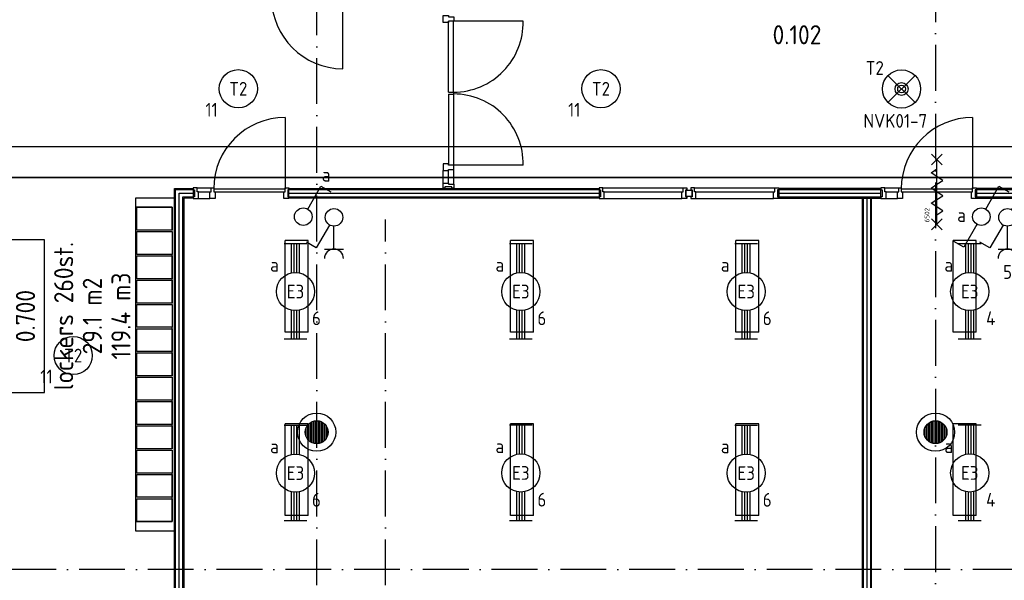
# Model space of a CAD drawing. Header units: millimetres. Extents: x 90707 to 259985, y -1262 to 84291.
# Tile 68 of 85: x 193658 to 206547, y 48668 to 56008. Entities that reach past the tile are written whole.
import ezdxf
from ezdxf.enums import TextEntityAlignment as Align

# ---------------------------------------------------------------- set-up
doc = ezdxf.new("R2010")
doc.units = ezdxf.units.MM
doc.header["$LTSCALE"] = 100
doc.linetypes.add('DASHDOT', pattern=[9, 6, -1.5, 0, -1.5])
doc.linetypes.add('HIDDEN', pattern=[9.525, 6.35, -3.175])
doc.layers.get('0').update_dxf_attribs({"linetype": 'CONTINUOUS'})
for name, color, linetype in [('AL$1----_ALGEMEEN', 7, 'CONTINUOUS'), ('AL$7----_STRAMIEN', 1, 'DASHDOT'), ('AL$8----_HULPKOLOM', 2, 'CONTINUOUS'), ('AL22----_BINNENWAND', 7, 'CONTINUOUS'), ('AL28----_KONSTRUKTIE', 3, 'CONTINUOUS'), ('AL32----_BINNENKOZ', 7, 'CONTINUOUS'), ('AL32----_DRAAIRICHTING', 1, 'CONTINUOUS'), ('AL65----_BEVEILIGING', 7, 'CONTINUOUS'), ('ALL-----_REFLIJNEN', 8, 'CONTINUOUS'), ('ALN-----_BLOCKNAAM', 2, 'CONTINUOUS'), ('ALXAA---_GEWBETON', 12, 'CONTINUOUS'), ('ARMATUUR', 8, 'CONTINUOUS'), ('EB63101-_ATTRIB', 2, 'CONTINUOUS'), ('EB63102-_ATTRIB', 2, 'CONTINUOUS'), ('EB63501-_ATTRIB', 2, 'CONTINUOUS'), ('EL63101-_LICHT-ARM', 3, 'CONTINUOUS'), ('EL63102-_LICHT-SCH', 3, 'CONTINUOUS'), ('EL63501-_NOODVRL-ARM', 3, 'CONTINUOUS'), ('EL6441--_DATACOM', 3, 'CONTINUOUS'), ('GEBOUWLABEL', 4, 'CONTINUOUS'), ('INHOUD', 7, 'CONTINUOUS'), ('KABELGOOT', 8, 'CONTINUOUS'), ('OMSCHRIJVING', 7, 'CONTINUOUS'), ('OPPERVLAK', 7, 'CONTINUOUS'), ('VOLGNUMMER', 7, 'CONTINUOUS')]:
    doc.layers.add(name, color=color, linetype=linetype)
doc.styles.add('1_8', font='ISO', dxfattribs={"height": 1.8})
doc.styles.add('2_0', font='iso', dxfattribs={"height": 200})
doc.styles.add('NORATT', font='isocp.shx')
doc.styles.get("Standard").update_dxf_attribs({"font": 'iso.shx'})

# ---------------------------------------------------------------- blocks, each defined once
blk = doc.blocks.new('ES3G00')
blk.add_circle((0, 0), 2.5)
at = {"color": 6, "style": '1_8'}
for tag, flags, p in [('SCHAK', 8, (3.5, 2.75)), ('A_CODE', 8, (0, 0)), ('GROEP', 8, (-3.5, -2.75)), ('KAST', 9, (3.5, -2.75))]:
    blk.add_attdef(tag, text='', height=1.8, dxfattribs=dict(at, flags=flags)).set_placement(p, align=Align.MIDDLE)
blk = doc.blocks.new('ES3G01')
at = {"color": 0}
for p, q in [((-1.77, 1.77), (1.77, -1.77)), ((1.77, 1.77), (-1.77, -1.77))]:
    blk.add_line(p, q, dxfattribs=at)
at = {"color": 6}
blk.add_lwpolyline([(1.77, -1.77), (1.75, -1.75)], dxfattribs=at)
blk.add_circle((0, 0), 2.5)
at = {"color": 0}
for radius in [0.85, 0.5]:
    blk.add_circle((0, 0), radius, dxfattribs=at)
at = {"color": 6, "style": '1_8'}
for tag, flags, p in [('A_CODE', 8, (-3.5, 2.75)), ('SCHAK', 8, (3.5, 2.75)), ('GROEP', 8, (-3.5, -2.75)), ('KAST', 9, (3.5, -2.75))]:
    blk.add_attdef(tag, text='', height=1.8, dxfattribs=dict(at, flags=flags)).set_placement(p, align=Align.MIDDLE)
blk = doc.blocks.new('ES3SW')
for points in [[(0.58, 1), (2.31, 4), (3.61, 3.25)], [(-0.58, -1), (-2.31, -4), (-3.61, -3.25)]]:
    blk.add_lwpolyline(points)
blk.add_circle((0, 0), 1.15)
at = {"style": '1_8'}
for tag, flags, p in [('SCHAK', 8, (3, 5.5)), ('KAST', 9, (-3, 0.5)), ('M_CODE', 9, (0, 0)), ('DOEL', 9, (-3, -2)), ('GROEP', 9, (-3, -4.5))]:
    blk.add_attdef(tag, text='', height=1.8, dxfattribs=dict(at, flags=flags)).set_placement(p, align=Align.MIDDLE_CENTER)
blk = doc.blocks.new('ES3W1A---ES3SW')
for p, q in [((1.25, 4.15), (-1.25, 4.15)), ((0, 4.15), (0, 1.15))]:
    blk.add_line(p, q)
for points in [[(0.58, 1), (2.31, 4), (3.61, 3.25)], [(-0.58, -1), (-2.31, -4), (-3.61, -3.25)]]:
    blk.add_lwpolyline(points)
blk.add_circle((0, 0), 1.15)
blk.add_arc((0, 5.4), 1.25, 180, 0)
at = {"style": '1_8'}
for tag, flags, p in [('VERMOGEN', 9, (-2.5, 6.65)), ('GROEP', 8, (0, 7.15)), ('KAST', 9, (2.5, 6.65))]:
    blk.add_attdef(tag, text='', height=1.8, rotation=90, dxfattribs=dict(at, flags=flags)).set_placement(p, align=Align.MIDDLE)
at = {"style": '1_8', "width": 0.7, "flags": 8}
for tag, p in [('SCHAK', (2.5, 6.78)), ('TAL', (-2.5, 6.65)), ('DOEL', (-1.5, 2.65))]:
    blk.add_attdef(tag, text='', height=1.8, rotation=90, dxfattribs=at).set_placement(p, align=Align.MIDDLE)
at = {"style": '1_8'}
for tag, flags, p in [('SCHAK', 8, (3, 5.5)), ('KAST', 9, (-3, 0.5)), ('M_CODE', 9, (0, 0)), ('DOEL', 9, (-3, -2)), ('GROEP', 9, (-3, -4.5))]:
    blk.add_attdef(tag, text='', height=1.8, dxfattribs=dict(at, flags=flags)).set_placement(p, align=Align.MIDDLE_CENTER)
blk = doc.blocks.new('EJ3T20')
at = {"color": 0}
for p, q in [((-6.25, -1.5), (-6.25, 1.5)), ((-6.25, -1.5), (-6.25, 1.5)), ((6.25, -1.5), (6.25, 1.5)), ((6.25, -1.5), (6.25, 1.5)), ((-6.25, 0.52), (-2.44, 0.52)), ((-6.25, 0.52), (-2.44, 0.52)), ((-6.25, 0.17), (-2.49, 0.17)), ((-6.25, 0.17), (-2.49, 0.17)), ((2.44, 0.52), (6.25, 0.52)), ((2.44, 0.52), (6.25, 0.52)), ((2.49, 0.17), (6.25, 0.17)), ((2.49, 0.17), (6.25, 0.17)), ((-6.25, -0.17), (-2.49, -0.17)), ((-6.25, -0.17), (-2.49, -0.17)), ((-6.25, -0.52), (-2.44, -0.52)), ((-6.25, -0.52), (-2.44, -0.52)), ((2.44, -0.52), (6.25, -0.52)), ((2.44, -0.52), (6.25, -0.52)), ((2.49, -0.17), (6.25, -0.17)), ((2.49, -0.17), (6.25, -0.17))]:
    blk.add_line(p, q, dxfattribs=at)
blk.add_circle((0, 0), 2.5, dxfattribs=at)
blk.add_circle((0, 0), 2.5, dxfattribs=at)
at = {"style": 'NORATT', "flags": 9}
blk.add_attdef('GELIJK', text='', height=1.8, dxfattribs=at).set_placement((3.5, 5), align=Align.MIDDLE_CENTER)
at = {"color": 6}
for tag, style, flags, p in [('SCHAK', 'NORATT', 8, (3.5, 2.75)), ('SCHAK', '1_8', 8, (3.5, 2.75)), ('A_CODE', 'NORATT', 8, (0, 0)), ('A_CODE', '1_8', 8, (0, 0)), ('GROEP', 'NORATT', 8, (-3.5, -2.75)), ('GROEP', '1_8', 8, (-3.5, -2.75)), ('KAST', 'NORATT', 9, (3.5, -2.75)), ('KAST', '1_8', 9, (3.5, -2.75))]:
    blk.add_attdef(tag, text='', height=1.8, dxfattribs=dict(at, style=style, flags=flags)).set_placement(p, align=Align.MIDDLE)
blk = doc.blocks.new('ES3W1A---ES3S1')
for p, q in [((1.25, 4.15), (-1.25, 4.15)), ((1.25, 4.15), (-1.25, 4.15)), ((0, 4.15), (0, 1.15)), ((0, 4.15), (0, 1.15))]:
    blk.add_line(p, q)
blk.add_lwpolyline([(0.58, 1), (2.31, 4), (3.61, 3.25)])
blk.add_lwpolyline([(0.58, 1), (2.31, 4), (3.61, 3.25)])
blk.add_circle((0, 0), 1.15)
blk.add_circle((0, 0), 1.15)
blk.add_arc((0, 5.4), 1.25, 180, 0)
blk.add_arc((0, 5.4), 1.25, 180, 0)
for tag, style, flags, p in [('VERMOGEN', 'NORATT', 9, (-2.5, 6.65)), ('VERMOGEN', '1_8', 9, (-2.5, 6.65)), ('GROEP', 'NORATT', 8, (0, 7.15)), ('GROEP', '1_8', 8, (0, 7.15)), ('KAST', '1_8', 9, (2.5, 6.65))]:
    blk.add_attdef(tag, text='', height=1.8, rotation=90, dxfattribs=dict(style=style, flags=flags)).set_placement(p, align=Align.MIDDLE)
at = {"width": 0.7, "flags": 8}
for tag, style, p in [('SCHAK', 'NORATT', (2.5, 6.78)), ('SCHAK', '1_8', (2.5, 6.78)), ('TAL', 'NORATT', (-2.5, 6.65)), ('TAL', '1_8', (-2.5, 6.65)), ('DOEL', 'NORATT', (-1.5, 2.65)), ('DOEL', '1_8', (-1.5, 2.65))]:
    blk.add_attdef(tag, text='', height=1.8, rotation=90, dxfattribs=dict(at, style=style)).set_placement(p, align=Align.MIDDLE)
for tag, style, flags, p in [('SCHAK', '1_8', 8, (3, 5.5)), ('KAST', 'NORATT', 9, (-3, 0.5)), ('KAST', '1_8', 9, (-3, 0.5)), ('M_CODE', 'NORATT', 9, (0, 0)), ('M_CODE', '1_8', 9, (0, 0)), ('DOEL', '1_8', 9, (-3, -2)), ('GROEP', '1_8', 9, (-3, -4.5))]:
    blk.add_attdef(tag, text='', height=1.8, dxfattribs=dict(style=style, flags=flags)).set_placement(p, align=Align.MIDDLE_CENTER)
blk = doc.blocks.new('ES3S1')
blk.add_lwpolyline([(0.58, 1), (2.31, 4), (3.61, 3.25)])
blk.add_lwpolyline([(0.58, 1), (2.31, 4), (3.61, 3.25)])
blk.add_lwpolyline([(0.58, 1), (2.31, 4), (3.61, 3.25)])
blk.add_lwpolyline([(0.58, 1), (2.31, 4), (3.61, 3.25)])
blk.add_circle((0, 0), 1.15)
blk.add_circle((0, 0), 1.15)
blk.add_circle((0, 0), 1.15)
blk.add_circle((0, 0), 1.15)
for tag, style, flags, p in [('SCHAK', 'NORATT', 8, (3, 5.5)), ('SCHAK', '1_8', 8, (3, 5.5)), ('SCHAK', 'NORATT', 8, (3, 5.5)), ('KAST', 'NORATT', 9, (-3, 0.5)), ('KAST', '1_8', 9, (-3, 0.5)), ('KAST', 'NORATT', 9, (-3, 0.5)), ('M_CODE', 'NORATT', 9, (0, 0)), ('M_CODE', '1_8', 9, (0, 0)), ('M_CODE', 'NORATT', 9, (0, 0)), ('DOEL', 'NORATT', 9, (-3, -2)), ('DOEL', '1_8', 9, (-3, -2)), ('DOEL', 'NORATT', 9, (-3, -2)), ('GROEP', 'NORATT', 9, (-3, -4.5)), ('GROEP', '1_8', 9, (-3, -4.5)), ('GROEP', 'NORATT', 9, (-3, -4.5))]:
    blk.add_attdef(tag, text='', height=1.8, dxfattribs=dict(style=style, flags=flags)).set_placement(p, align=Align.MIDDLE_CENTER)
blk = doc.blocks.new('EH100000')
at = {"linetype": 'ByBlock'}
for p, q in [((1, 0.5), (0, 0.5)), ((1, 0.5, 1), (0, 0.5, 1)), ((0, -0.5, 1), (1, -0.5, 1)), ((1, -0.5), (0, -0.5))]:
    blk.add_line(p, q, dxfattribs=at)
at = {"linetype": 'ByBlock', "invisible_edges": 15}
for points in [[(1, -0.5), (0, -0.5), (0, 0.5), (1, 0.5)], [(0, 0.5), (1, 0.5), (1, 0.5, 1), (0, 0.5, 1)], [(0, -0.5, 1), (1, -0.5, 1), (1, -0.5), (0, -0.5)]]:
    blk.add_3dface(points, dxfattribs=at)
at = {"linetype": 'ByBlock', "style": '2_0', "flags": 8}
blk.add_attdef('FUNCTIE', text='', height=0.5, dxfattribs=at).set_placement((0.5, 0), align=Align.MIDDLE)
at = {"linetype": 'ByBlock', "flags": 9}
blk.add_attdef('SCHOT', text='', height=0.5, dxfattribs=at).set_placement((0.5, 0), align=Align.MIDDLE)
blk = doc.blocks.new('GEBOUWLABEL')
at = {"layer": 'VOLGNUMMER'}
blk.add_lwpolyline([(-4, -1), (4, -1), (4, 1), (-4, 1)], close=True, dxfattribs=at)
at = {"color": 0, "linetype": 'ByBlock', "flags": 1}
for tag, p in [('OPPERVLAKTESOORT', (0.5, 8)), ('TERREIN', (0.5, 6.5)), ('GEBOUW', (0.5, 5)), ('GEBRUIKSFUNCTIE', (0.5, 3.5)), ('BOUWLAAG', (0.5, 2)), ('HOOGTE', (0, -6.5)), ('RUIMTEFUNCTIE', (0, -8))]:
    blk.add_attdef(tag, text='', height=1, dxfattribs=at).set_placement(p, align=Align.MIDDLE_CENTER)
at = {"layer": 'INHOUD', "color": 0, "linetype": 'ByBlock'}
blk.add_attdef('INHOUD', text='', height=1, dxfattribs=at).set_placement((0, -5), align=Align.MIDDLE_CENTER)
at = {"layer": 'OMSCHRIJVING', "color": 0, "linetype": 'ByBlock'}
blk.add_attdef('OMSCHRIJVING', text='', height=1, dxfattribs=at).set_placement((0, -2), align=Align.MIDDLE_CENTER)
at = {"layer": 'OPPERVLAK', "color": 0, "linetype": 'ByBlock'}
blk.add_attdef('OPPERVLAK', text='', height=1, dxfattribs=at).set_placement((0, -3.5), align=Align.MIDDLE_CENTER)
at = {"layer": 'VOLGNUMMER', "color": 0, "linetype": 'ByBlock'}
blk.add_attdef('VOLGNUMMER', text='', height=1, dxfattribs=at).set_placement((0, 0), align=Align.MIDDLE_CENTER)
blk = doc.blocks.new('6502')
at = {"layer": 'AL65----_BEVEILIGING', "linetype": 'Continuous'}
for points in [[(-495, -70), (-355, 70)], [(-495, 70), (-355, -70)], [(-425, 0), (425, 0)], [(-300, 0), (-250, -75), (-150, 75), (-100, 0)], [(-100, 0), (-50, -75), (50, 75), (100, 0)], [(100, 0), (150, -75), (250, 75), (300, 0)], [(355, -70), (495, 70)], [(355, 70), (495, -70)]]:
    blk.add_lwpolyline(points, dxfattribs=at)
at = {"layer": 'ALN-----_BLOCKNAAM', "linetype": 'Continuous'}
blk.add_text('6502', height=61, dxfattribs=at).set_placement((-400, 100))
blk = doc.blocks.new('A$Cca306792')
at = {"layer": 'ALXAA---_GEWBETON'}
h = blk.add_hatch(dxfattribs=at)
h.set_pattern_fill('GEWPBET', color=8, scale=100, angle=90, style=0)
h.set_pattern_definition([(90, (106428.145, 51869.537), (-20, 1e-15), [])])
edge = h.paths.add_edge_path()
edge.add_arc((106428, 51870), 150, 0, 360)
h = blk.add_hatch(dxfattribs=at)
h.set_pattern_fill('GEWPBET', color=8, scale=100, angle=90, style=0)
h.set_pattern_definition([(90, (114528.322, 51869.537), (-20, 1e-15), [])])
edge = h.paths.add_edge_path()
edge.add_arc((114528, 51870), 150, 0, 360)
at = {"layer": 'AL$1----_ALGEMEEN', "color": 8}
for p, q in [((104054, 54935), (104054, 50579)), ((104566, 54935), (104054, 54935)), ((104566, 50579), (104566, 54935)), ((104072, 54515), (104072, 54815)), ((104072, 54815), (104536, 54815)), ((104536, 54815), (104536, 54515)), ((104536, 54515), (104072, 54515)), ((104072, 54197), (104072, 54497)), ((104072, 54497), (104536, 54497)), ((104536, 54497), (104536, 54197)), ((104536, 54197), (104072, 54197)), ((104072, 53879), (104072, 54179)), ((104072, 54179), (104536, 54179)), ((104536, 54179), (104536, 53879)), ((104536, 53879), (104072, 53879)), ((104072, 53561), (104072, 53861)), ((104072, 53861), (104536, 53861)), ((104536, 53861), (104536, 53561)), ((104536, 53561), (104072, 53561)), ((104072, 53243), (104072, 53543)), ((104072, 53543), (104536, 53543)), ((104536, 53543), (104536, 53243)), ((104536, 53243), (104072, 53243)), ((104072, 52925), (104072, 53225)), ((104072, 53225), (104536, 53225)), ((104536, 53225), (104536, 52925)), ((104536, 52925), (104072, 52925)), ((104072, 52607), (104072, 52907)), ((104072, 52907), (104536, 52907)), ((104536, 52907), (104536, 52607)), ((104536, 52607), (104072, 52607)), ((104072, 52289), (104072, 52589)), ((104072, 52589), (104536, 52589)), ((104536, 52589), (104536, 52289)), ((104536, 52289), (104072, 52289)), ((104072, 51971), (104072, 52271)), ((104072, 52271), (104536, 52271)), ((104536, 52271), (104536, 51971)), ((104536, 51971), (104072, 51971)), ((104072, 51653), (104072, 51953)), ((104072, 51953), (104536, 51953)), ((104536, 51953), (104536, 51653)), ((104536, 51653), (104072, 51653)), ((104072, 51335), (104072, 51635)), ((104072, 51635), (104536, 51635)), ((104536, 51635), (104536, 51335)), ((104536, 51335), (104072, 51335)), ((104072, 51017), (104072, 51317)), ((104072, 51317), (104536, 51317)), ((104536, 51317), (104536, 51017)), ((104536, 51017), (104072, 51017)), ((104072, 50699), (104072, 50999)), ((104072, 50999), (104536, 50999)), ((104536, 50999), (104536, 50699)), ((104536, 50699), (104072, 50699)), ((104054, 50579), (104566, 50579))]:
    blk.add_line(p, q, dxfattribs=at)
at = {"layer": 'AL$1----_ALGEMEEN', "color": 8, "linetype": 'HIDDEN'}
for p, q in [((104054, 54815), (104054, 50699)), ((104536, 54815), (104054, 54815)), ((104536, 50699), (104536, 54815)), ((104054, 50699), (104536, 50699))]:
    blk.add_line(p, q, dxfattribs=at)
at = {"layer": 'AL$1----_ALGEMEEN', "color": 8}
blk.add_lwpolyline([(111261, 54955), (111261, 55040), (111339, 55040), (111339, 54955)], close=True, dxfattribs=at)
at = {"layer": 'AL$7----_STRAMIEN', "color": 1}
blk.add_line((107328, 39965), (107328, 54656), dxfattribs=at)
for points in [[(106428, 39965), (106428, 78659)], [(114528, 66841), (114528, 39965)], [(146222, 50070), (3931, 50070)]]:
    blk.add_lwpolyline(points, dxfattribs=at)
at = {"layer": 'AL$8----_HULPKOLOM', "color": 8}
for centre in [(106428, 51870), (114528, 51870)]:
    blk.add_circle(centre, 250, dxfattribs=at)
at = {"layer": 'AL22----_BINNENWAND', "color": 8}
for points in [[(104566, 42960), (104566, 55060), (104813, 55060), (104813, 54935), (104691, 54935), (104691, 42960)], [(106064, 55060), (110125, 55060), (110125, 54935), (106064, 54935)], [(112475, 54935), (113813, 54935), (113813, 55060), (112475, 55060)], [(115064, 54935), (116155, 54935), (116155, 55060), (115064, 55060)], [(113566, 54935), (113566, 46184), (113691, 46184), (113691, 54935)]]:
    blk.add_lwpolyline(points, close=True, dxfattribs=at)
at = {"layer": 'AL22----_BINNENWAND', "color": 8, "linetype": 'Continuous'}
for points in [[(104581, 42960), (104581, 55045), (104813, 55045)], [(106064, 55045), (110125, 55045)], [(112475, 55045), (113813, 55045)], [(115064, 55045), (116155, 55045)], [(104676, 42960), (104676, 54950), (104813, 54950)], [(106064, 54950), (110125, 54950)], [(112475, 54950), (113813, 54950)], [(113581, 54935), (113581, 46184)], [(113676, 54935), (113676, 46184)], [(115064, 54950), (116155, 54950)]]:
    blk.add_lwpolyline(points, dxfattribs=at)
at = {"layer": 'AL28----_KONSTRUKTIE', "color": 8}
for centre in [(106428, 51870), (114528, 51870)]:
    blk.add_circle(centre, 150, dxfattribs=at)
at = {"layer": 'AL32----_BINNENKOZ', "color": 8}
for p, q in [((108155, 56322), (108220, 56322)), ((108220, 56322), (108220, 56297)), ((108155, 56297), (108220, 56297)), ((108083, 55132), (108083, 55294)), ((108155, 55132), (108155, 55294)), ((108222, 55115), (108222, 55311))]:
    blk.add_line(p, q, dxfattribs=at)
for points in [[(108222, 57308), (108222, 57252), (108155, 57252), (108155, 57235), (108083, 57235), (108083, 57325), (108155, 57325), (108155, 57308), (108222, 57308), (108222, 57252)], [(108155, 56322), (108155, 57252)], [(108220, 56322), (108220, 57252)], [(108155, 56297), (108155, 55367)], [(108220, 56297), (108220, 55367)], [(108222, 55311), (108222, 55367), (108155, 55367), (108155, 55384), (108083, 55384), (108083, 55294), (108155, 55294), (108155, 55311), (108222, 55311), (108222, 55367)], [(104813, 55067), (104813, 55042), (104829, 55042), (104829, 54950), (104813, 54950), (104813, 54928), (104880, 54928), (104880, 55016), (104863, 55016), (104863, 55067), (104813, 55067)], [(104863, 55067), (105047, 55067)], [(105047, 55067), (105080, 55067), (105080, 55016), (105097, 55016), (105097, 54928), (105030, 54928), (105030, 55016), (105047, 55016), (105047, 55067), (105080, 55067)], [(105080, 55056), (106014, 55056)], [(106064, 55067), (106064, 55042), (106048, 55042), (106048, 54950), (106064, 54950), (106064, 54928), (105997, 54928), (105997, 55016), (106014, 55016), (106014, 55067), (106064, 55067)], [(108222, 55065), (108197, 55065), (108197, 55081), (108105, 55081), (108105, 55065), (108083, 55065), (108083, 55132), (108155, 55132), (108155, 55115), (108222, 55115), (108222, 55065)], [(110125, 55067), (110125, 55042), (110141, 55042), (110141, 54953), (110125, 54953), (110125, 54928), (110192, 54928), (110192, 55016), (110175, 55016), (110175, 55067), (110125, 55067)], [(110175, 55067), (111225, 55067)], [(111275, 55067), (111275, 55042), (111259, 55042), (111259, 54953), (111275, 54953), (111275, 54928), (111208, 54928), (111208, 55016), (111225, 55016), (111225, 55067), (111275, 55067)], [(111325, 55067), (111325, 55042), (111341, 55042), (111341, 54953), (111325, 54953), (111325, 54928), (111392, 54928), (111392, 55016), (111375, 55016), (111375, 55067), (111325, 55067)], [(111375, 55067), (112425, 55067)], [(112475, 55067), (112475, 55042), (112459, 55042), (112459, 54953), (112475, 54953), (112475, 54928), (112408, 54928), (112408, 55016), (112425, 55016), (112425, 55067), (112475, 55067)], [(113813, 55067), (113813, 55042), (113829, 55042), (113829, 54950), (113813, 54950), (113813, 54928), (113880, 54928), (113880, 55016), (113863, 55016), (113863, 55067), (113813, 55067)], [(113863, 55067), (114047, 55067)], [(114047, 55067), (114080, 55067), (114080, 55016), (114097, 55016), (114097, 54928), (114030, 54928), (114030, 55016), (114047, 55016), (114047, 55067), (114080, 55067)], [(114080, 55056), (115014, 55056)], [(115064, 55067), (115064, 55042), (115048, 55042), (115048, 54950), (115064, 54950), (115064, 54928), (114997, 54928), (114997, 55016), (115014, 55016), (115014, 55067), (115064, 55067)], [(104880, 55016), (105030, 55016)], [(104880, 54928), (105030, 54928)], [(105080, 55016), (106014, 55016)], [(110192, 55016), (111208, 55016)], [(110192, 54928), (111208, 54928)], [(111392, 55016), (112408, 55016)], [(111392, 54928), (112408, 54928)], [(113880, 55016), (114030, 55016)], [(113880, 54928), (114030, 54928)], [(114080, 55016), (115014, 55016)]]:
    blk.add_lwpolyline(points, dxfattribs=at)
at = {"layer": 'AL32----_DRAAIRICHTING', "color": 8}
for points in [[(106771, 56628), (106771, 57562)], [(109129, 57252), (108220, 57252)], [(106014, 55990), (106014, 55056)], [(115014, 55990), (115014, 55056)], [(109129, 55367), (108220, 55367)]]:
    blk.add_lwpolyline(points, dxfattribs=at)
for centre, radius, start, end in [((106771, 57562), 934, 180, 270), ((108220, 57232), 910, 270.0195, 1.289), ((108220, 55388), 910, 358.711, 89.9805), ((106014, 55056), 934, 90, 180), ((115014, 55056), 934, 90, 180)]:
    blk.add_arc(centre, radius, start, end, dxfattribs=at)
at = {"layer": 'ALL-----_REFLIJNEN', "color": 8, "linetype": 'Continuous'}
for points in [[(104628, 42960), (104628, 54997), (104813, 54997)], [(106064, 54997), (110125, 54997)], [(112475, 54997), (112475, 54997), (113813, 54997)], [(113628, 54935), (113628, 46184)], [(115064, 54997), (116155, 54997)]]:
    blk.add_lwpolyline(points, dxfattribs=at)
at = {"layer": 'ARMATUUR', "color": 8}
for points in [[(106316, 54378), (106016, 54378)], [(106016, 53178), (106016, 54378)], [(106316, 53178), (106316, 54378)], [(109266, 54378), (108966, 54378)], [(108966, 53178), (108966, 54378)], [(109266, 53178), (109266, 54378)], [(112216, 54378), (111916, 54378)], [(111916, 53178), (111916, 54378)], [(112216, 53178), (112216, 54378)], [(114761, 53178), (114761, 54378)], [(115061, 54378), (114761, 54378)], [(115061, 53178), (115061, 54378)], [(106316, 53178), (106016, 53178)], [(109266, 53178), (108966, 53178)], [(112216, 53178), (111916, 53178)], [(115061, 53178), (114761, 53178)], [(106016, 50778), (106016, 51978)], [(106316, 51978), (106016, 51978)], [(106316, 50778), (106316, 51978)], [(108966, 50778), (108966, 51978)], [(109266, 51978), (108966, 51978)], [(109266, 50778), (109266, 51978)], [(111916, 50778), (111916, 51978)], [(112216, 51978), (111916, 51978)], [(112216, 50778), (112216, 51978)], [(114761, 50778), (114761, 51978)], [(115061, 51978), (114761, 51978)], [(115061, 50778), (115061, 51978)], [(106316, 50778), (106016, 50778)], [(109266, 50778), (108966, 50778)], [(112216, 50778), (111916, 50778)], [(115061, 50778), (114761, 50778)]]:
    blk.add_lwpolyline(points, dxfattribs=at)
at = {"layer": 'AL65----_BEVEILIGING', "color": 8, "rotation": 90}
blk.add_blockref('6502', (114547, 55016), dxfattribs=at)
at = {"layer": 'GEBOUWLABEL', "color": 8, "xscale": 250, "yscale": 250, "zscale": 250, "rotation": 90}
blk.add_blockref('GEBOUWLABEL', (102616, 53390), dxfattribs=at).add_auto_attribs({'VOLGNUMMER': '0.700', 'OMSCHRIJVING': 'lockers 260st.', 'OPPERVLAK': '29.1 m2', 'INHOUD': '119.4 m3'})
at = {"layer": 'KABELGOOT', "xscale": 28444.88972929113, "yscale": 400, "zscale": 60}
blk.add_blockref('EH100000', (90860, 55406), dxfattribs=at)
at = {"layer": 'VOLGNUMMER', "color": 252, "linetype": 'ByBlock'}
for tag, p in [('0.28', (16187, 74214)), ('0.16', (78893, 73105)), ('0.17', (62961, 72994)), ('0.29', (35887, 72529)), ('0.18', (53124, 64542)), ('0.701', (85482, 63517)), ('0.32', (36092, 63166)), ('0.30', (29366, 63128)), ('0.12', (90689, 63024)), ('0.29A', (33165, 62745)), ('0.30', (38191, 61494)), ('0.27', (17657, 61363)), ('0.19', (61479, 61433)), ('0.14', (89762, 60088)), ('0.33', (45869, 59450)), ('0.15', (73454, 57402)), ('0.25', (28058, 57013)), ('0.801', (112714, 57073)), ('0.18A', (61029, 56759)), ('0.26A', (36299, 54851)), ('0.20', (60895, 53506)), ('0.800', (90980, 50804)), ('0.25A', (73288, 48435)), ('0.300', (94483, 48257)), ('0.21', (58702, 48178)), ('0.24', (35041, 47783)), ('0.102', (87631, 47613)), ('0.203', (95795, 46197)), ('0.26', (18559, 46119)), ('0.802', (68387, 42721)), ('0.204', (95497, 42149)), ('0.07B', (66790, 38909)), ('0.702', (95327, 36513))]:
    blk.add_attdef(tag, text='', height=250, dxfattribs=at).set_placement(p, align=Align.MIDDLE_CENTER)
at = {"layer": 'VOLGNUMMER', "color": 8, "linetype": 'ByBlock'}
blk.add_attdef('0.600', text='', height=250, dxfattribs=at).set_placement((96800, 48300), align=Align.MIDDLE_CENTER)

msp = doc.modelspace()

# ---------------------------------------------------------------- block references
at = {"layer": 'EL63101-_LICHT-ARM'}
ref = msp.add_blockref('ES3G00', (196520, 55104, 2600), dxfattribs=dict(at, xscale=100, yscale=100, zscale=100))
ref.add_attrib('A_CODE', 'T2', dxfattribs={"layer": 'EB63101-_ATTRIB', "color": 1, "height": 180, "style": '1_8', "flags": 8}).set_placement((196520, 55104, 2600), align=Align.MIDDLE)
ref.add_attrib('GROEP', '11', dxfattribs={"layer": 'EB63101-_ATTRIB', "color": 1, "height": 180, "style": '1_8', "flags": 8}).set_placement((196170, 54829, 2600), align=Align.MIDDLE)
ref = msp.add_blockref('ES3G00', (201267, 55104, 2600), dxfattribs=dict(at, xscale=100, yscale=100, zscale=100))
ref.add_attrib('A_CODE', 'T2', dxfattribs={"layer": 'EB63101-_ATTRIB', "color": 1, "height": 180, "style": '1_8', "flags": 8}).set_placement((201267, 55104, 2600), align=Align.MIDDLE)
ref.add_attrib('GROEP', '11', dxfattribs={"layer": 'EB63101-_ATTRIB', "color": 1, "height": 180, "style": '1_8', "flags": 8}).set_placement((200917, 54829, 2600), align=Align.MIDDLE)
ref = msp.add_blockref('EJ3T20', (197268, 52449, 3500), dxfattribs=dict(at, xscale=100, yscale=100, zscale=100, rotation=90))
ref.add_attrib('A_CODE', 'E3', dxfattribs={"layer": 'EB63101-_ATTRIB', "color": 1, "height": 180, "style": '1_8', "flags": 8}).set_placement((197268, 52449, 3500), align=Align.MIDDLE)
ref.add_attrib('GROEP', '6', dxfattribs={"layer": 'EB63101-_ATTRIB', "color": 1, "height": 180, "style": '1_8', "flags": 8}).set_placement((197543, 52099, 3500), align=Align.MIDDLE)
ref.add_attrib('SCHAK', 'a', dxfattribs={"layer": 'EB63101-_ATTRIB', "color": 1, "height": 180, "style": '1_8', "flags": 8}).set_placement((196993, 52799, 3500), align=Align.MIDDLE)
ref = msp.add_blockref('EJ3T20', (200218, 52449, 3500), dxfattribs=dict(at, xscale=100, yscale=100, zscale=100, rotation=90))
ref.add_attrib('A_CODE', 'E3', dxfattribs={"layer": 'EB63101-_ATTRIB', "color": 1, "height": 180, "style": '1_8', "flags": 8}).set_placement((200218, 52449, 3500), align=Align.MIDDLE)
ref.add_attrib('GROEP', '6', dxfattribs={"layer": 'EB63101-_ATTRIB', "color": 1, "height": 180, "style": '1_8', "flags": 8}).set_placement((200493, 52099, 3500), align=Align.MIDDLE)
ref.add_attrib('SCHAK', 'a', dxfattribs={"layer": 'EB63101-_ATTRIB', "color": 1, "height": 180, "style": '1_8', "flags": 8}).set_placement((199943, 52799, 3500), align=Align.MIDDLE)
ref = msp.add_blockref('EJ3T20', (203168, 52449, 3500), dxfattribs=dict(at, xscale=100, yscale=100, zscale=100, rotation=90))
ref.add_attrib('A_CODE', 'E3', dxfattribs={"layer": 'EB63101-_ATTRIB', "color": 1, "height": 180, "style": '1_8', "flags": 8}).set_placement((203168, 52449, 3500), align=Align.MIDDLE)
ref.add_attrib('GROEP', '6', dxfattribs={"layer": 'EB63101-_ATTRIB', "color": 1, "height": 180, "style": '1_8', "flags": 8}).set_placement((203443, 52099, 3500), align=Align.MIDDLE)
ref.add_attrib('SCHAK', 'a', dxfattribs={"layer": 'EB63101-_ATTRIB', "color": 1, "height": 180, "style": '1_8', "flags": 8}).set_placement((202893, 52799, 3500), align=Align.MIDDLE)
ref = msp.add_blockref('EJ3T20', (206094, 52449, 3500), dxfattribs=dict(at, xscale=100, yscale=100, zscale=100, rotation=90))
ref.add_attrib('A_CODE', 'E3', dxfattribs={"layer": 'EB63101-_ATTRIB', "color": 1, "height": 180, "style": '1_8', "flags": 8}).set_placement((206094, 52449, 3500), align=Align.MIDDLE)
ref.add_attrib('GROEP', '4', dxfattribs={"layer": 'EB63101-_ATTRIB', "color": 1, "height": 180, "style": '1_8', "flags": 8}).set_placement((206369, 52099, 3500), align=Align.MIDDLE)
ref.add_attrib('SCHAK', 'a', dxfattribs={"layer": 'EB63101-_ATTRIB', "color": 1, "height": 180, "style": '1_8', "flags": 8}).set_placement((205819, 52799, 3500), align=Align.MIDDLE)
ref = msp.add_blockref('ES3G00', (194359, 51611), dxfattribs=dict(at, xscale=100, yscale=100, zscale=100))
ref.add_attrib('A_CODE', 'T2', dxfattribs={"layer": 'EB63101-_ATTRIB', "color": 1, "height": 180, "style": '1_8', "flags": 8}).set_placement((194359, 51611), align=Align.MIDDLE)
ref.add_attrib('GROEP', '11', dxfattribs={"layer": 'EB63101-_ATTRIB', "color": 1, "height": 180, "style": '1_8', "flags": 8}).set_placement((194009, 51336), align=Align.MIDDLE)
ref = msp.add_blockref('EJ3T20', (197268, 50072, 3500), dxfattribs=dict(at, xscale=100, yscale=100, zscale=100, rotation=90))
ref.add_attrib('A_CODE', 'E3', dxfattribs={"layer": 'EB63101-_ATTRIB', "color": 1, "height": 180, "style": '1_8', "flags": 8}).set_placement((197268, 50072, 3500), align=Align.MIDDLE)
ref.add_attrib('GROEP', '6', dxfattribs={"layer": 'EB63101-_ATTRIB', "color": 1, "height": 180, "style": '1_8', "flags": 8}).set_placement((197543, 49722, 3500), align=Align.MIDDLE)
ref.add_attrib('SCHAK', 'a', dxfattribs={"layer": 'EB63101-_ATTRIB', "color": 1, "height": 180, "style": '1_8', "flags": 8}).set_placement((196993, 50422, 3500), align=Align.MIDDLE)
ref = msp.add_blockref('EJ3T20', (200218, 50074, 3500), dxfattribs=dict(at, xscale=100, yscale=100, zscale=100, rotation=90))
ref.add_attrib('A_CODE', 'E3', dxfattribs={"layer": 'EB63101-_ATTRIB', "color": 1, "height": 180, "style": '1_8', "flags": 8}).set_placement((200218, 50074, 3500), align=Align.MIDDLE)
ref.add_attrib('GROEP', '6', dxfattribs={"layer": 'EB63101-_ATTRIB', "color": 1, "height": 180, "style": '1_8', "flags": 8}).set_placement((200493, 49724, 3500), align=Align.MIDDLE)
ref.add_attrib('SCHAK', 'a', dxfattribs={"layer": 'EB63101-_ATTRIB', "color": 1, "height": 180, "style": '1_8', "flags": 8}).set_placement((199943, 50424, 3500), align=Align.MIDDLE)
ref = msp.add_blockref('EJ3T20', (203168, 50072, 3500), dxfattribs=dict(at, xscale=100, yscale=100, zscale=100, rotation=90))
ref.add_attrib('A_CODE', 'E3', dxfattribs={"layer": 'EB63101-_ATTRIB', "color": 1, "height": 180, "style": '1_8', "flags": 8}).set_placement((203168, 50072, 3500), align=Align.MIDDLE)
ref.add_attrib('GROEP', '6', dxfattribs={"layer": 'EB63101-_ATTRIB', "color": 1, "height": 180, "style": '1_8', "flags": 8}).set_placement((203443, 49722, 3500), align=Align.MIDDLE)
ref.add_attrib('SCHAK', 'a', dxfattribs={"layer": 'EB63101-_ATTRIB', "color": 1, "height": 180, "style": '1_8', "flags": 8}).set_placement((202893, 50422, 3500), align=Align.MIDDLE)
ref = msp.add_blockref('EJ3T20', (206094, 50074, 3500), dxfattribs=dict(at, xscale=100, yscale=100, zscale=100, rotation=90))
ref.add_attrib('A_CODE', 'E3', dxfattribs={"layer": 'EB63101-_ATTRIB', "color": 1, "height": 180, "style": '1_8', "flags": 8}).set_placement((206094, 50074, 3500), align=Align.MIDDLE)
ref.add_attrib('GROEP', '4', dxfattribs={"layer": 'EB63101-_ATTRIB', "color": 1, "height": 180, "style": '1_8', "flags": 8}).set_placement((206369, 49724, 3500), align=Align.MIDDLE)
ref.add_attrib('SCHAK', 'a', dxfattribs={"layer": 'EB63101-_ATTRIB', "color": 1, "height": 180, "style": '1_8', "flags": 8}).set_placement((205819, 50424, 3500), align=Align.MIDDLE)
at = {"layer": 'EL63102-_LICHT-SCH'}
ref = msp.add_blockref('ES3S1', (197370, 53429, 1050), dxfattribs=dict(at, xscale=100, yscale=100, zscale=100))
ref.add_attrib('SCHAK', 'a', dxfattribs={"layer": 'EB63102-_ATTRIB', "color": 1, "height": 180, "style": 'NORATT', "flags": 8}).set_placement((197670, 53979, 1050), align=Align.MIDDLE_CENTER)
ref = msp.add_blockref('ES3SW', (206246, 53429, 1050), dxfattribs=dict(at, xscale=100, yscale=100, zscale=100))
ref.add_attrib('SCHAK', 'a', dxfattribs={"layer": 'EB63102-_ATTRIB', "color": 1, "height": 180, "style": '1_8', "flags": 8}).set_placement((205987, 53450, 1050), align=Align.MIDDLE_CENTER)
ref = msp.add_blockref('ES3W1A---ES3SW', (206589, 53420), dxfattribs=dict(at, xscale=100, yscale=100, zscale=100, rotation=180))
ref.add_attrib('GROEP', '5', dxfattribs={"layer": 'EB63102-_ATTRIB', "color": 1, "height": 180, "style": '1_8', "flags": 8}).set_placement((206589, 52705), align=Align.MIDDLE)
ref.add_attrib('SCHAK', 'b', dxfattribs={"layer": 'EB63102-_ATTRIB', "color": 1, "height": 180, "style": '1_8', "flags": 8}).set_placement((206866, 53450), align=Align.MIDDLE)
at = {"layer": 'EL63102-_LICHT-SCH', "xscale": 100, "yscale": 100, "zscale": 100, "rotation": 180}
msp.add_blockref('ES3W1A---ES3S1', (197772, 53420), dxfattribs=at)
at = {"layer": 'EL63501-_NOODVRL-ARM'}
ref = msp.add_blockref('ES3G01', (205201, 55101), dxfattribs=dict(at, xscale=100, yscale=100, zscale=100))
ref.add_attrib('A_CODE', 'T2', dxfattribs={"layer": 'EB63501-_ATTRIB', "color": 1, "height": 180, "style": '1_8', "flags": 8}).set_placement((204851, 55376), align=Align.MIDDLE)
ref.add_attrib('GROEP', 'NVK01-7', dxfattribs={"layer": 'EB63501-_ATTRIB', "color": 1, "height": 180, "style": '1_8', "flags": 8}).set_placement((205120, 54684), align=Align.MIDDLE)
at = {"layer": 'EL6441--_DATACOM'}
ref = msp.add_blockref('A$Cca306792', (91118, -1262), dxfattribs=at)
ref.add_attrib('0.801', '0.102', dxfattribs={"layer": 'VOLGNUMMER', "color": 252, "linetype": 'ByBlock', "height": 250}).set_placement((203833, 55811), align=Align.MIDDLE_CENTER)

doc.saveas('drawing.dxf')
